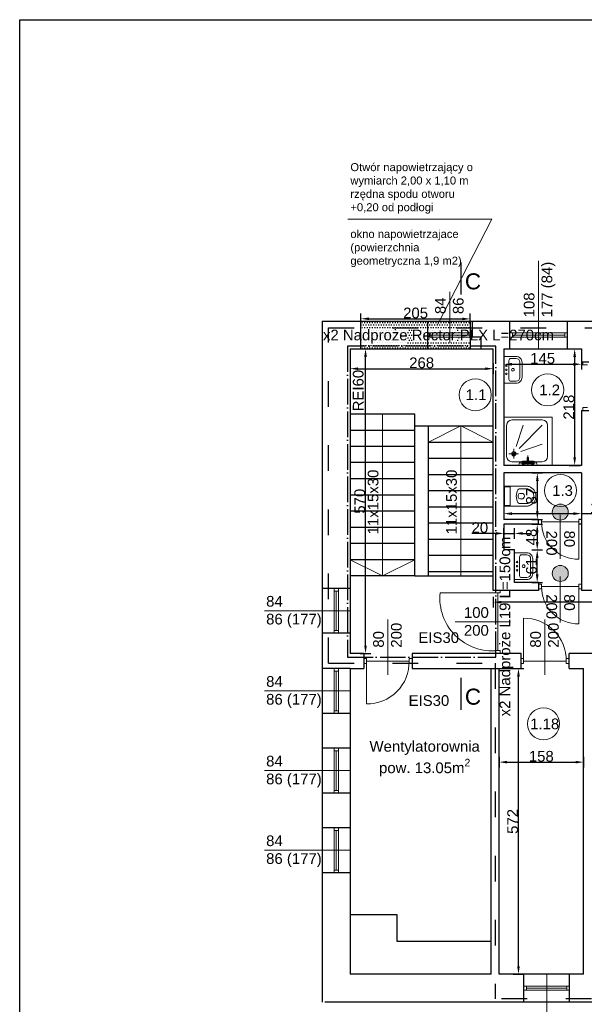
# Model space of a CAD drawing. Header units: millimetres. Extents: x 2341 to 31069, y -7915 to 10644.
# Tile 4 of 105: x 2341 to 3398, y -2842 to -1000. Entities that reach past the tile are written whole.
import ezdxf

# ---------------------------------------------------------------- set-up
doc = ezdxf.new("R2010")
doc.units = ezdxf.units.MM
doc.linetypes.add('ACAD_ISO03W100', pattern=[30, 12, -18])
doc.linetypes.add('ACAD_ISO04W100', pattern=[30.5, 24, -3, 0.5, -3])
for name, color, linetype, lineweight in [('B_Wyposażenie', 10, 'Continuous', 9), ('oddymianie', 5, 'Continuous', 20), ('opisy', 5, 'Continuous', 5), ('stolarka', 3, 'Continuous', 9), ('wymiary', 6, 'Continuous', 5), ('ściany nośne', 1, 'Continuous', 25)]:
    doc.layers.add(name, color=color, linetype=linetype, lineweight=lineweight)
doc.styles.get("Standard").update_dxf_attribs({"font": 'ARIAL.TTF'})
doc.dimstyles.new('ISO-25', dxfattribs={"dimtxt": 20, "dimasz": 15, "dimexe": 10, "dimexo": 10, "dimtad": 1, "dimdec": 0, "dimtxsty": 'Standard', "dimcen": 2.5, "dimadec": 0, "dimazin": 0, "dimtfac": 1, "dimtdec": 0, "dimtmove": 0, "dimatfit": 3, "dimfxl": 0, "dimarcsym": 0})

# ---------------------------------------------------------------- blocks, each defined once
blk = doc.blocks.new('*D235')
at = {"layer": 'Defpoints', "color": 0}
for p in [(3274.4, -2067.7), (3437.9, -2067.7), (3274.4, -2185.7)]:
    blk.add_point(p, dxfattribs=at)
at = {"layer": 'wymiary', "color": 0, "lineweight": -2}
for p, q in [((3427.9, -2067.7), (3447.9, -2067.7)), ((3437.9, -2170.7), (3437.9, -2082.7)), ((3427.9, -2185.7), (3447.9, -2185.7))]:
    blk.add_line(p, q, dxfattribs=at)
at = {"layer": 'wymiary', "color": 0}
for points in [[(3440.4, -2082.7), (3435.4, -2082.7), (3437.9, -2067.7)], [(3435.4, -2170.7), (3440.4, -2170.7), (3437.9, -2185.7)]]:
    blk.add_solid(points, dxfattribs=at)
at = {"layer": 'wymiary', "color": 0, "insert": (3427.1, -2126.7), "char_height": 20, "attachment_point": 5, "rotation": 90}
blk.add_mtext('118', dxfattribs=at)
blk = doc.blocks.new('*D937')
at = {"layer": 'Defpoints', "color": 0}
for p in [(2959.6, -1615.7), (2988.5, -1615.7), (2959.6, -2185.7)]:
    blk.add_point(p, dxfattribs=at)
at = {"layer": 'wymiary', "color": 0, "lineweight": -2}
for p, q in [((2978.5, -1615.7), (2998.5, -1615.7)), ((2988.5, -2170.7), (2988.5, -1630.7)), ((2978.5, -2185.7), (2998.5, -2185.7))]:
    blk.add_line(p, q, dxfattribs=at)
at = {"layer": 'wymiary', "color": 0}
for points in [[(2991, -1630.7), (2986, -1630.7), (2988.5, -1615.7)], [(2986, -2170.7), (2991, -2170.7), (2988.5, -2185.7)]]:
    blk.add_solid(points, dxfattribs=at)
at = {"layer": 'wymiary', "color": 0, "insert": (2977.7, -1900.7), "char_height": 20, "attachment_point": 5, "rotation": 90}
blk.add_mtext('570', dxfattribs=at)
blk = doc.blocks.new('*D938')
at = {"layer": 'Defpoints', "color": 0}
for p in [(2959.6, -1615.7), (3227.6, -1615.7), (3227.6, -1652.7)]:
    blk.add_point(p, dxfattribs=at)
at = {"layer": 'wymiary', "color": 0, "lineweight": -2}
for p, q in [((2959.6, -1642.7), (2959.6, -1662.7)), ((2974.6, -1652.7), (3212.6, -1652.7)), ((3227.6, -1642.7), (3227.6, -1662.7))]:
    blk.add_line(p, q, dxfattribs=at)
at = {"layer": 'wymiary', "color": 0}
for points in [[(2974.6, -1650.2), (2974.6, -1655.2), (2959.6, -1652.7)], [(3212.6, -1655.2), (3212.6, -1650.2), (3227.6, -1652.7)]]:
    blk.add_solid(points, dxfattribs=at)
at = {"layer": 'wymiary', "color": 0, "insert": (3093.6, -1641.8), "char_height": 20, "attachment_point": 5}
blk.add_mtext('268', dxfattribs=at)
blk = doc.blocks.new('*D939')
at = {"layer": 'Defpoints', "color": 0}
for p in [(3247.6, -1615.7), (3392.6, -1615.7), (3392.6, -1644.4)]:
    blk.add_point(p, dxfattribs=at)
at = {"layer": 'wymiary', "color": 0, "lineweight": -2}
for p, q in [((3247.6, -1634.4), (3247.6, -1654.4)), ((3392.6, -1634.4), (3392.6, -1654.4)), ((3262.6, -1644.4), (3377.6, -1644.4))]:
    blk.add_line(p, q, dxfattribs=at)
at = {"layer": 'wymiary', "color": 0}
for points in [[(3262.6, -1641.9), (3262.6, -1646.9), (3247.6, -1644.4)], [(3377.6, -1646.9), (3377.6, -1641.9), (3392.6, -1644.4)]]:
    blk.add_solid(points, dxfattribs=at)
at = {"layer": 'wymiary', "color": 0, "insert": (3320.1, -1633.5), "char_height": 20, "attachment_point": 5}
blk.add_mtext('145', dxfattribs=at)
blk = doc.blocks.new('*D940')
at = {"layer": 'Defpoints', "color": 0}
for p in [(3247.6, -1615.7), (3247.6, -1833.7), (3380, -1833.7)]:
    blk.add_point(p, dxfattribs=at)
at = {"layer": 'wymiary', "color": 0, "lineweight": -2}
for p, q in [((3370, -1615.7), (3390, -1615.7)), ((3380, -1630.7), (3380, -1818.7)), ((3370, -1833.7), (3390, -1833.7))]:
    blk.add_line(p, q, dxfattribs=at)
at = {"layer": 'wymiary', "color": 0}
for points in [[(3382.5, -1630.7), (3377.5, -1630.7), (3380, -1615.7)], [(3377.5, -1818.7), (3382.5, -1818.7), (3380, -1833.7)]]:
    blk.add_solid(points, dxfattribs=at)
at = {"layer": 'wymiary', "color": 0, "insert": (3369.2, -1724.7), "char_height": 20, "attachment_point": 5, "rotation": 90}
blk.add_mtext('218', dxfattribs=at)
blk = doc.blocks.new('*D950')
at = {"layer": 'Defpoints', "color": 0}
for p in [(3227.6, -2067.7), (4749.6, -2067.7), (3227.6, -2089.6)]:
    blk.add_point(p, dxfattribs=at)
at = {"layer": 'wymiary', "color": 0, "lineweight": -2}
for p, q in [((3227.6, -2079.6), (3227.6, -2099.6)), ((4749.6, -2079.6), (4749.6, -2099.6)), ((4734.6, -2089.6), (3242.6, -2089.6))]:
    blk.add_line(p, q, dxfattribs=at)
at = {"layer": 'wymiary', "color": 0}
for points in [[(3242.6, -2087.1), (3242.6, -2092.1), (3227.6, -2089.6)], [(4734.6, -2092.1), (4734.6, -2087.1), (4749.6, -2089.6)]]:
    blk.add_solid(points, dxfattribs=at)
at = {"layer": 'wymiary', "color": 0, "insert": (3988.6, -2078.7), "char_height": 20, "attachment_point": 5}
blk.add_mtext('1522', dxfattribs=at)
blk = doc.blocks.new('*D951')
at = {"layer": 'Defpoints', "color": 0}
for p in [(3238.6, -2213.7), (3274.8, -2213.7), (3238.6, -2785.7)]:
    blk.add_point(p, dxfattribs=at)
at = {"layer": 'wymiary', "color": 0, "lineweight": -2}
for p, q in [((3264.8, -2213.7), (3284.8, -2213.7)), ((3274.8, -2770.7), (3274.8, -2228.7)), ((3264.8, -2785.7), (3284.8, -2785.7))]:
    blk.add_line(p, q, dxfattribs=at)
at = {"layer": 'wymiary', "color": 0}
for points in [[(3277.3, -2228.7), (3272.3, -2228.7), (3274.8, -2213.7)], [(3272.3, -2770.7), (3277.3, -2770.7), (3274.8, -2785.7)]]:
    blk.add_solid(points, dxfattribs=at)
at = {"layer": 'wymiary', "color": 0, "insert": (3264, -2499.7), "char_height": 20, "attachment_point": 5, "rotation": 90}
blk.add_mtext('572', dxfattribs=at)
blk = doc.blocks.new('*D952')
at = {"layer": 'Defpoints', "color": 0}
for p in [(3238.6, -2213.7), (3396.6, -2213.7), (3396.6, -2388.8)]:
    blk.add_point(p, dxfattribs=at)
at = {"layer": 'wymiary', "color": 0, "lineweight": -2}
for p, q in [((3238.6, -2378.8), (3238.6, -2398.8)), ((3253.6, -2388.8), (3381.6, -2388.8)), ((3396.6, -2378.8), (3396.6, -2398.8))]:
    blk.add_line(p, q, dxfattribs=at)
at = {"layer": 'wymiary', "color": 0}
for points in [[(3253.6, -2386.3), (3253.6, -2391.3), (3238.6, -2388.8)], [(3381.6, -2391.3), (3381.6, -2386.3), (3396.6, -2388.8)]]:
    blk.add_solid(points, dxfattribs=at)
at = {"layer": 'wymiary', "color": 0, "insert": (3317.6, -2378), "char_height": 20, "attachment_point": 5}
blk.add_mtext('158', dxfattribs=at)
blk = doc.blocks.new('*D982')
at = {"layer": 'Defpoints', "color": 0}
for p in [(3267.6, -1991.7), (3309.9, -1991.7), (3267.6, -2052.7)]:
    blk.add_point(p, dxfattribs=at)
at = {"layer": 'wymiary', "color": 0, "lineweight": -2}
for p, q in [((3299.9, -1991.7), (3319.9, -1991.7)), ((3309.9, -2037.7), (3309.9, -2006.7)), ((3299.9, -2052.7), (3319.9, -2052.7))]:
    blk.add_line(p, q, dxfattribs=at)
at = {"layer": 'wymiary', "color": 0}
for points in [[(3312.4, -2006.7), (3307.4, -2006.7), (3309.9, -1991.7)], [(3307.4, -2037.7), (3312.4, -2037.7), (3309.9, -2052.7)]]:
    blk.add_solid(points, dxfattribs=at)
at = {"layer": 'wymiary', "color": 0, "insert": (3299.1, -2022.2), "char_height": 20, "attachment_point": 5, "rotation": 90}
blk.add_mtext('61', dxfattribs=at)
blk = doc.blocks.new('*D983')
at = {"layer": 'Defpoints', "color": 0}
for p in [(3247.6, -1943.7), (3267.6, -1991.7), (3309.9, -1991.7)]:
    blk.add_point(p, dxfattribs=at)
at = {"layer": 'wymiary', "color": 0, "lineweight": -2}
for p, q in [((3299.9, -1943.7), (3319.9, -1943.7)), ((3309.9, -1958.7), (3309.9, -1976.7)), ((3299.9, -1991.7), (3319.9, -1991.7))]:
    blk.add_line(p, q, dxfattribs=at)
at = {"layer": 'wymiary', "color": 0}
for points in [[(3312.4, -1958.7), (3307.4, -1958.7), (3309.9, -1943.7)], [(3307.4, -1976.7), (3312.4, -1976.7), (3309.9, -1991.7)]]:
    blk.add_solid(points, dxfattribs=at)
at = {"layer": 'wymiary', "color": 0, "insert": (3299.1, -1967.7), "char_height": 20, "attachment_point": 5, "rotation": 90}
blk.add_mtext('48', dxfattribs=at)
blk = doc.blocks.new('*D984')
at = {"layer": 'Defpoints', "color": 0}
for p in [(3247.6, -1847.7), (3247.6, -1934.7), (3310.1, -1934.7)]:
    blk.add_point(p, dxfattribs=at)
at = {"layer": 'wymiary', "color": 0, "lineweight": -2}
for p, q in [((3300.1, -1847.7), (3320.1, -1847.7)), ((3310.1, -1862.7), (3310.1, -1919.7)), ((3300.1, -1934.7), (3320.1, -1934.7))]:
    blk.add_line(p, q, dxfattribs=at)
at = {"layer": 'wymiary', "color": 0}
for points in [[(3312.6, -1862.7), (3307.6, -1862.7), (3310.1, -1847.7)], [(3307.6, -1919.7), (3312.6, -1919.7), (3310.1, -1934.7)]]:
    blk.add_solid(points, dxfattribs=at)
at = {"layer": 'wymiary', "color": 0, "insert": (3299.3, -1891.2), "char_height": 20, "attachment_point": 5, "rotation": 90}
blk.add_mtext('87', dxfattribs=at)
blk = doc.blocks.new('*D985')
at = {"layer": 'Defpoints', "color": 0}
for p in [(3267.6, -1960.9), (3247.6, -1991.7), (3267.6, -1991.7)]:
    blk.add_point(p, dxfattribs=at)
at = {"layer": 'wymiary', "color": 0, "lineweight": -2}
for p, q in [((3247.6, -1970.9), (3247.6, -1950.9)), ((3267.6, -1970.9), (3267.6, -1950.9)), ((3232.6, -1960.9), (3187.4, -1960.9)), ((3247.6, -1960.9), (3267.6, -1960.9)), ((3282.6, -1960.9), (3297.6, -1960.9))]:
    blk.add_line(p, q, dxfattribs=at)
at = {"layer": 'wymiary', "color": 0}
for points in [[(3232.6, -1963.4), (3232.6, -1958.4), (3247.6, -1960.9)], [(3282.6, -1958.4), (3282.6, -1963.4), (3267.6, -1960.9)]]:
    blk.add_solid(points, dxfattribs=at)
at = {"layer": 'wymiary', "color": 0, "insert": (3202.5, -1950.1), "char_height": 20, "attachment_point": 5}
blk.add_mtext('20', dxfattribs=at)
blk = doc.blocks.new('*D986')
at = {"layer": 'Defpoints', "color": 0}
for p in [(3247.6, -1847.7), (3392.6, -1847.7), (3392.6, -1923.9)]:
    blk.add_point(p, dxfattribs=at)
at = {"layer": 'wymiary', "color": 0, "lineweight": -2}
for p, q in [((3247.6, -1913.9), (3247.6, -1933.9)), ((3392.6, -1913.9), (3392.6, -1933.9)), ((3262.6, -1923.9), (3377.6, -1923.9)), ((3392.6, -1923.9), (3453.4, -1923.9))]:
    blk.add_line(p, q, dxfattribs=at)
at = {"layer": 'wymiary', "color": 0}
for points in [[(3262.6, -1921.4), (3262.6, -1926.4), (3247.6, -1923.9)], [(3377.6, -1926.4), (3377.6, -1921.4), (3392.6, -1923.9)]]:
    blk.add_solid(points, dxfattribs=at)
at = {"layer": 'wymiary', "color": 0, "insert": (3431.6, -1913), "char_height": 20, "attachment_point": 5}
blk.add_mtext('145', dxfattribs=at)
blk = doc.blocks.new('*D1936')
at = {"layer": 'Defpoints', "color": 0}
for p in [(3184.5, -1559.6), (2979.8, -1579), (3184.5, -1579.3)]:
    blk.add_point(p, dxfattribs=at)
at = {"layer": 'wymiary', "color": 0, "lineweight": -2}
for p, q in [((2979.9, -1569), (2979.9, -1549.3)), ((2994.9, -1559.3), (3169.5, -1559.6)), ((3184.5, -1569.3), (3184.5, -1549.6))]:
    blk.add_line(p, q, dxfattribs=at)
at = {"layer": 'wymiary', "color": 0}
for points in [[(2994.9, -1556.8), (2994.9, -1561.8), (2979.9, -1559.3)], [(3169.5, -1562.1), (3169.5, -1557.1), (3184.5, -1559.6)]]:
    blk.add_solid(points, dxfattribs=at)
at = {"layer": 'wymiary', "color": 0, "insert": (3082.2, -1548.6), "char_height": 20, "attachment_point": 5, "rotation": 359.9173}
blk.add_mtext('205', dxfattribs=at)

msp = doc.modelspace()

# ---------------------------------------------------------------- hatches: boundary and pattern name
at = {"layer": 'stolarka', "transparency": 33554687}
h = msp.add_hatch(color=5, dxfattribs=at)
h.dxf.hatch_style = 1
h.paths.add_polyline_path([(3368.1, -1921.1, 1), (3338.1, -1921.1, 1)])
h = msp.add_hatch(color=5, dxfattribs=at)
h.dxf.hatch_style = 1
h.paths.add_polyline_path([(3368.1, -2035.8, 1), (3338.1, -2035.8, 1)])
at = {"layer": 'ściany nośne', "transparency": 33554687}
h = msp.add_hatch(dxfattribs=at)
h.set_pattern_fill('DOTS', color=256, scale=3)
h.set_pattern_definition([(0, (-261.0813, 1310.3645), (2.38125, 4.7625), [0, -4.7625])])
h.paths.add_polyline_path([(3184.5, -1616), (3184.5, -1563.7), (2979.8, -1563.7), (2979.8, -1615.7), (3084.3, -1616)], is_closed=False)

# ---------------------------------------------------------------- linework, layer by layer
at = {"layer": 'B_Wyposażenie', "color": 5}
for p, q in [((3247.6, -1679.9), (3247.6, -1629.9)), ((3270.3, -1629.9), (3247.6, -1629.9)), ((3256.9, -1637.3), (3256.9, -1672.5)), ((3260.6, -1633.5), (3270.4, -1633.5)), ((3277.6, -1657.4), (3277.6, -1640.7)), ((3277.6, -1648.3), (3277.6, -1646.8)), ((3277.6, -1657.4), (3277.6, -1669)), ((3281.6, -1657.4), (3281.6, -1641.1)), ((3281.6, -1648.3), (3281.6, -1646)), ((3281.6, -1657.4), (3281.6, -1668.6)), ((3260.6, -1676.2), (3270.4, -1676.2)), ((3277.6, -1666.5), (3277.6, -1667.9)), ((3281.6, -1666.5), (3281.6, -1668.7)), ((3270.3, -1679.9), (3247.6, -1679.9)), ((3247.6, -1743.5), (3337.6, -1743.5)), ((3262.6, -1748.5), (3319.4, -1748.5)), ((3337.6, -1743.5), (3337.6, -1833.7)), ((3252.6, -1816.8), (3252.6, -1758.7)), ((3283.7, -1758.5), (3270.4, -1798.5)), ((3319.4, -1758.5), (3275.9, -1801.9)), ((3329.4, -1758.7), (3329.4, -1816.8)), ((3266, -1802.8), (3266, -1821)), ((3319.4, -1794.2), (3279.4, -1807.4)), ((3275.1, -1811.9), (3256.8, -1811.9)), ((3291.3, -1828.2), (3291.3, -1818.8)), ((3293.8, -1818.8), (3291.3, -1818.8)), ((3292.6, -1833.7), (3292.6, -1815)), ((3293.8, -1828.1), (3293.8, -1818.8)), ((3319.4, -1826.8), (3262.6, -1826.8)), ((3306.2, -1829.4), (3278.6, -1829.4)), ((3291.3, -1826), (3284, -1826)), ((3298.7, -1828.1), (3286.5, -1828.1)), ((3298.7, -1830.6), (3286.5, -1830.6)), ((3301.2, -1826), (3293.8, -1826)), ((3291.5, -1872.7), (3247.6, -1872.7)), ((3258.3, -1873.7), (3247.6, -1873.7)), ((3248.6, -1874.7), (3247.6, -1874.7)), ((3248.6, -1874.7), (3248.6, -1907.7)), ((3259.3, -1874.7), (3259.3, -1907.7)), ((3292.2, -1877.4), (3276.3, -1877.5)), ((3274.5, -1889.2), (3274.4, -1893.2)), ((3281.9, -1896.2), (3277.4, -1896.2)), ((3281.9, -1886.2), (3277.5, -1886.2)), ((3248.6, -1907.7), (3247.6, -1907.7)), ((3258.3, -1908.7), (3247.6, -1908.7)), ((3247.6, -1909.7), (3291.5, -1909.7)), ((3276.3, -1905), (3292.2, -1905.1)), ((3290.3, -1997.3), (3267.6, -1997.3)), ((3276.9, -2004.7), (3276.9, -2039.8)), ((3280.6, -2000.9), (3290.4, -2000.9)), ((3297.6, -2024.7), (3297.6, -2008.1)), ((3297.6, -2015.6), (3297.6, -2014.2)), ((3297.6, -2024.7), (3297.6, -2036.4)), ((3301.6, -2024.7), (3301.6, -2008.5)), ((3301.6, -2015.6), (3301.6, -2013.4)), ((3301.6, -2024.7), (3301.6, -2036)), ((3280.6, -2043.6), (3290.4, -2043.6)), ((3297.6, -2033.8), (3297.6, -2035.3)), ((3301.6, -2033.8), (3301.6, -2036.1)), ((3290.3, -2047.2), (3267.6, -2047.2))]:
    msp.add_line(p, q, dxfattribs=at)
for centre, radius in [((3252.1, -1647.2), 1.46), ((3252.1, -1662.4), 1.46), ((3266, -1811.9), 4.11), ((3266, -1811.9), 2.57), ((3284, -1829.4), 2.76), ((3284, -1829.4), 1.99), ((3301.2, -1829.4), 2.76), ((3301.2, -1829.4), 1.99), ((3272.1, -2014.5), 1.46), ((3272.1, -2029.8), 1.46)]:
    msp.add_circle(centre, radius, dxfattribs=at)
for centre, radius, start, end in [((3260.6, -1637.3), 3.75, 90.0113, 179.9887), ((3270.3, -1641.1), 11.2, 359.9972, 90.0028), ((3270.4, -1640.7), 7.2, 0.0036, 89.9964), ((3252.1, -1654.8), 1.46, 0, 180), ((3252.1, -1654.8), 1.46, 180, 0), ((3264.5, -1654.8), 2.56, 359.9963, 180.0037), ((3264.5, -1654.8), 2.56, 179.9963, 0.0037), ((3260.6, -1672.5), 3.75, 180.0113, 269.9887), ((3270.3, -1668.6), 11.2, 269.9972, 0.0028), ((3270.4, -1669), 7.2, 270.0036, 359.9964), ((3262.8, -1758.7), 10.2, 91.3708, 180.2292), ((3319.1, -1758.7), 10.2, 359.7708, 88.6292), ((3262.6, -1816.8), 10, 180, 270), ((3319.4, -1816.8), 10, 270, 0), ((3282.8, -1833.4), 7.5, 80.4581, 182.3604), ((3302.5, -1833.4), 7.5, 357.6396, 99.5419), ((3258.3, -1874.7), 1, 0, 90), ((3276.3, -1880.5), 3, 90.3902, 153.9396), ((3291.5, -1882.7), 10, 70.7305, 90), ((3289.5, -1891.2), 14.1, 280.9111, 79.0889), ((3288.6, -1891.2), 19, 289.2695, 70.7305), ((3298.3, -1891.2), 27.5, 153.9396, 206.0604), ((3277.4, -1893.2), 3, 180, 270), ((3277.5, -1889.2), 3, 90, 180), ((3281.9, -1889.2), 3, 44.3192, 90), ((3281.9, -1893.2), 3, 270, 318.9523), ((3280.3, -1891.2), 5.53, 314.4777, 48.1602), ((3258.3, -1907.7), 1, 270, 0), ((3276.3, -1902), 3, 206.0604, 269.6098), ((3291.5, -1899.7), 10, 270, 289.2695), ((3280.6, -2004.7), 3.75, 90.0113, 179.9887), ((3290.3, -2008.5), 11.2, 359.9972, 90.0028), ((3290.4, -2008.1), 7.2, 0.0036, 89.9964), ((3272.1, -2022.2), 1.46, 0, 180), ((3272.1, -2022.2), 1.46, 180, 0), ((3284.5, -2022.2), 2.56, 359.9963, 180.0037), ((3284.5, -2022.2), 2.56, 179.9963, 0.0037), ((3280.6, -2039.8), 3.75, 180.0113, 269.9887), ((3290.3, -2036), 11.2, 269.9972, 0.0028), ((3290.4, -2036.4), 7.2, 270.0036, 359.9964)]:
    msp.add_arc(centre, radius, start, end, dxfattribs=at)
at = {"layer": 'oddymianie'}
for points in [[(3123.6, -1569.3), (3225.2, -1373.1), (2955.6, -1373.1)], [(2979.8, -1615.7), (2979.8, -1579)]]:
    msp.add_lwpolyline(points, dxfattribs=at)
at = {"layer": 'opisy', "color": 0}
for p, q in [((3312.6, -1615.7), (3312.6, -1451.1)), ((3020.1, -1737.7), (3020.1, -2040.4)), ((3167.1, -1759.7), (3106.6, -1790)), ((3167.1, -1759.7), (3227.6, -1790)), ((3167.1, -1759.7), (3167.1, -2040.4)), ((3020.1, -2040.4), (2959.6, -2010.2)), ((3020.1, -2040.4), (3080.6, -2010.2)), ((2799.2, -2255.7), (2959.6, -2255.7)), ((2799.2, -2404.7), (2959.6, -2404.7)), ((2799.2, -2553.7), (2959.6, -2553.7)), ((3327.6, -2885.7), (3327.6, -2785.7))]:
    msp.add_line(p, q, dxfattribs=at)
at = {"layer": 'opisy', "color": 5}
for p, q in [((3146.6, -1603.7), (3146.6, -1508.7)), ((3353.1, -1926.3), (3353.1, -2008.4)), ((3353.1, -2041.8), (3353.1, -2127.4)), ((2799.2, -2105.7), (2959.6, -2105.7)), ((3030.1, -2225.7), (3030.1, -2122)), ((3324.1, -2225.7), (3324.1, -2122))]:
    msp.add_line(p, q, dxfattribs=at)
at = {"layer": 'opisy', "color": 3}
for p, q in [((3236.1, -2072.2), (3128.1, -2072.2)), ((3231.6, -2072.2), (3231.6, -2067.7)), ((3240.6, -2072.2), (3231.6, -2072.2)), ((3236.1, -2180.2), (3236.1, -2072.2)), ((3240.6, -2072.2), (3240.6, -2067.7)), ((3260, -2126.2), (3156.3, -2126.2)), ((3231.6, -2180.2), (3231.6, -2185.7)), ((3240.6, -2180.2), (3231.6, -2180.2)), ((3240.6, -2180.2), (3240.6, -2185.7))]:
    msp.add_line(p, q, dxfattribs=at)
msp.add_lwpolyline([(3128.1, -2072.2, 0.473921), (3236.1, -2180.2)], format="xyb", dxfattribs=at)
at = {"layer": 'opisy', "color": 251}
for centre in [(3193.9, -1701.6), (3329.5, -1692.4), (3353.5, -1880.7), (3321.7, -2317.2)]:
    msp.add_circle(centre, 30, dxfattribs=at)
at = {"layer": 'stolarka', "color": 5}
for p, q in [((3104.6, -1585.7), (3109.6, -1585.7)), ((3109.6, -1593.7), (3104.6, -1593.7)), ((3109.6, -1585.7), (3109.6, -1593.7)), ((3109.6, -1585.7), (3183.6, -1585.7)), ((3109.6, -1589.7), (3183.6, -1589.7)), ((3109.6, -1593.7), (3183.6, -1593.7)), ((3188.6, -1585.7), (3183.6, -1585.7)), ((3183.6, -1585.7), (3183.6, -1593.7)), ((3183.6, -1593.7), (3188.6, -1593.7)), ((3395.1, -1645.2), (3395.1, -1640.7)), ((3404.1, -1645.2), (3395.1, -1645.2)), ((3395.1, -1725.2), (3395.1, -1730.7)), ((3404.1, -1725.2), (3395.1, -1725.2)), ((3318.1, -1934.7), (3312.6, -1934.7)), ((3318.1, -1943.7), (3312.6, -1943.7)), ((3318.1, -1943.7), (3318.1, -1934.7)), ((3318.1, -1939.2), (3388.1, -1939.2)), ((3388.1, -1934.7), (3392.6, -1934.7)), ((3388.1, -1943.7), (3388.1, -1934.7)), ((3388.1, -1939.2), (3388.1, -2009.2)), ((3388.1, -1943.7), (3392.6, -1943.7)), ((3318.1, -2055.7), (3312.6, -2055.7)), ((3318.1, -2064.7), (3318.1, -2055.7)), ((3318.1, -2060.2), (3388.1, -2060.2)), ((3388.1, -2055.7), (3392.6, -2055.7)), ((3388.1, -2064.7), (3388.1, -2055.7)), ((3388.1, -2060.2), (3388.1, -2130.2)), ((2929.6, -2068.7), (2929.6, -2063.7)), ((2937.6, -2068.7), (2929.6, -2068.7)), ((2929.6, -2068.7), (2929.6, -2142.7)), ((2933.6, -2068.7), (2933.6, -2142.7)), ((2937.6, -2063.7), (2937.6, -2068.7)), ((2937.6, -2068.7), (2937.6, -2142.7)), ((3318.1, -2064.7), (3312.6, -2064.7)), ((3388.1, -2064.7), (3392.6, -2064.7)), ((3284.1, -2199.7), (3284.1, -2119.7)), ((2937.6, -2142.7), (2929.6, -2142.7)), ((2929.6, -2142.7), (2929.6, -2147.7)), ((2937.6, -2147.7), (2937.6, -2142.7)), ((2990.1, -2195.2), (2985.6, -2195.2)), ((2990.1, -2204.2), (2985.6, -2204.2)), ((2990.1, -2195.2), (2990.1, -2204.2)), ((3070.1, -2199.7), (2990.1, -2199.7)), ((2990.1, -2199.7), (2990.1, -2279.7)), ((3070.1, -2195.2), (3070.1, -2204.2)), ((3070.1, -2195.2), (3075.6, -2195.2)), ((3070.1, -2204.2), (3075.6, -2204.2)), ((3284.1, -2195.2), (3279.6, -2195.2)), ((3284.1, -2204.2), (3279.6, -2204.2)), ((3284.1, -2195.2), (3284.1, -2204.2)), ((3364.1, -2199.7), (3284.1, -2199.7)), ((3364.1, -2195.2), (3364.1, -2204.2)), ((3364.1, -2195.2), (3369.6, -2195.2)), ((3364.1, -2204.2), (3369.6, -2204.2))]:
    msp.add_line(p, q, dxfattribs=at)
at = {"layer": 'stolarka', "color": 0}
for p, q in [((3258.6, -1585.7), (3263.6, -1585.7)), ((3263.6, -1593.7), (3258.6, -1593.7)), ((3263.6, -1585.7), (3263.6, -1593.7)), ((3263.6, -1585.7), (3361.6, -1585.7)), ((3263.6, -1589.7), (3361.6, -1589.7)), ((3263.6, -1593.7), (3361.6, -1593.7)), ((3366.6, -1585.7), (3361.6, -1585.7)), ((3361.6, -1585.7), (3361.6, -1593.7)), ((3361.6, -1593.7), (3366.6, -1593.7)), ((2929.6, -2218.7), (2929.6, -2213.7)), ((2937.6, -2218.7), (2929.6, -2218.7)), ((2929.6, -2218.7), (2929.6, -2292.7)), ((2933.6, -2218.7), (2933.6, -2292.7)), ((2937.6, -2213.7), (2937.6, -2218.7)), ((2937.6, -2218.7), (2937.6, -2292.7)), ((2937.6, -2292.7), (2929.6, -2292.7)), ((2929.6, -2292.7), (2929.6, -2297.7)), ((2937.6, -2297.7), (2937.6, -2292.7)), ((2929.6, -2367.7), (2929.6, -2362.7)), ((2937.6, -2367.7), (2929.6, -2367.7)), ((2929.6, -2367.7), (2929.6, -2441.7)), ((2933.6, -2367.7), (2933.6, -2441.7)), ((2937.6, -2362.7), (2937.6, -2367.7)), ((2937.6, -2367.7), (2937.6, -2441.7)), ((2937.6, -2441.7), (2929.6, -2441.7)), ((2929.6, -2441.7), (2929.6, -2446.7)), ((2937.6, -2446.7), (2937.6, -2441.7)), ((2929.6, -2516.7), (2929.6, -2511.7)), ((2937.6, -2516.7), (2929.6, -2516.7)), ((2929.6, -2516.7), (2929.6, -2590.7)), ((2933.6, -2516.7), (2933.6, -2590.7)), ((2937.6, -2511.7), (2937.6, -2516.7)), ((2937.6, -2516.7), (2937.6, -2590.7)), ((2937.6, -2590.7), (2929.6, -2590.7)), ((2929.6, -2590.7), (2929.6, -2595.7)), ((2937.6, -2595.7), (2937.6, -2590.7)), ((3284.6, -2807.7), (3289.6, -2807.7)), ((3289.6, -2815.7), (3284.6, -2815.7)), ((3289.6, -2807.7), (3289.6, -2815.7)), ((3365.6, -2807.7), (3289.6, -2807.7)), ((3365.6, -2811.7), (3289.6, -2811.7)), ((3365.6, -2815.7), (3289.6, -2815.7)), ((3370.6, -2807.7), (3365.6, -2807.7)), ((3365.6, -2807.7), (3365.6, -2815.7)), ((3365.6, -2815.7), (3370.6, -2815.7))]:
    msp.add_line(p, q, dxfattribs=at)
at = {"layer": 'stolarka', "color": 5}
for points in [[(3388.1, -2009.2, -0.42548), (3318.1, -1939.2)], [(3388.1, -2130.2, -0.42548), (3318.1, -2060.2)], [(3284.1, -2119.7, -0.425735), (3364.1, -2199.7)], [(2990.1, -2279.7, 0.425735), (3070.1, -2199.7)]]:
    msp.add_lwpolyline(points, format="xyb", dxfattribs=at)
for centre in [(3353.1, -1921.1), (3353.1, -2035.8)]:
    msp.add_circle(centre, 15, dxfattribs=at)
at = {"layer": 'ściany nośne', "color": 0}
for p, q in [((2341, -3869.8), (2341, -999.8)), ((2341, -999.8), (7941, -999.8)), ((2907.6, -1563.7), (3804.6, -1563.7)), ((2907.6, -1563.7), (2907.6, -2837.7)), ((3258.6, -1615.7), (3258.6, -1563.7)), ((3366.6, -1615.7), (3366.6, -1563.7)), ((2959.6, -1615.7), (3227.6, -1615.7)), ((2959.6, -1615.7), (2959.6, -2185.7)), ((3227.6, -2067.7), (3227.6, -1615.7)), ((3227.6, -2067.7), (3227.6, -1615.7)), ((3247.6, -1615.7), (3392.6, -1615.7)), ((3247.6, -1615.7), (3247.6, -1833.7)), ((3249.6, -1615.7), (3392.6, -1615.7)), ((3392.6, -1615.7), (3392.6, -1640.7)), ((3406.6, -1640.7), (3392.6, -1640.7)), ((3392.6, -1730.7), (3392.6, -1833.7)), ((3392.6, -1730.7), (3406.6, -1730.7)), ((3080.6, -1737.7), (2959.6, -1737.7)), ((3080.6, -1759.7), (3080.6, -1737.7)), ((2959.6, -1768), (3080.6, -1768)), ((3080.6, -1759.7), (3227.6, -1759.7)), ((3080.6, -2040.4), (3080.6, -1759.7)), ((3106.6, -2040.4), (3106.6, -1759.7)), ((3080.6, -1798.3), (2959.6, -1798.3)), ((3106.6, -1790), (3227.6, -1790)), ((3106.6, -1820.3), (3227.6, -1820.3)), ((3080.6, -1828.5), (2959.6, -1828.5)), ((3392.6, -1833.7), (3247.6, -1833.7)), ((3080.6, -1858.8), (2959.6, -1858.8)), ((3106.6, -1850.5), (3227.6, -1850.5)), ((3392.6, -1847.7), (3247.6, -1847.7)), ((3247.6, -1847.7), (3247.6, -1934.7)), ((3392.6, -1847.7), (3392.6, -1934.7)), ((3080.6, -1889.1), (2959.6, -1889.1)), ((3106.6, -1880.8), (3227.6, -1880.8)), ((3106.6, -1911.1), (3227.6, -1911.1)), ((3080.6, -1919.4), (2959.6, -1919.4)), ((3080.6, -1949.6), (2959.6, -1949.6)), ((3106.6, -1941.4), (3227.6, -1941.4)), ((3312.6, -1934.7), (3247.6, -1934.7)), ((3312.6, -1943.7), (3247.6, -1943.7)), ((3247.6, -1943.7), (3247.6, -1991.7)), ((3312.6, -1943.7), (3312.6, -1934.7)), ((3392.6, -1934.7), (3392.6, -1943.7)), ((3392.6, -1943.7), (3392.6, -2052.7)), ((3080.6, -1979.9), (2959.6, -1979.9)), ((3106.6, -1971.6), (3227.6, -1971.6)), ((3106.6, -2001.9), (3227.6, -2001.9)), ((3267.6, -1991.7), (3247.6, -1991.7)), ((3267.6, -2052.7), (3267.6, -1991.7)), ((3080.6, -2010.2), (2959.6, -2010.2)), ((3080.6, -2040.4), (2959.6, -2040.4)), ((3080.6, -2040.4), (3227.6, -2040.4)), ((3106.6, -2032.2), (3227.6, -2032.2)), ((3312.6, -2052.7), (3267.6, -2052.7)), ((3312.6, -2052.7), (3312.6, -2067.7)), ((3392.6, -2052.7), (3392.6, -2067.7)), ((2959.6, -2063.7), (2907.6, -2063.7)), ((3312.6, -2067.7), (3227.6, -2067.7)), ((3478.6, -2067.7), (3392.6, -2067.7)), ((2959.6, -2147.7), (2907.6, -2147.7)), ((2985.6, -2185.7), (2959.6, -2185.7)), ((2985.6, -2185.7), (2985.6, -2213.7)), ((3279.6, -2185.7), (3075.6, -2185.7)), ((3075.6, -2185.7), (3075.6, -2213.7)), ((3279.6, -2213.7), (3279.6, -2185.7)), ((3593.6, -2185.7), (3369.6, -2185.7)), ((3369.6, -2213.7), (3369.6, -2185.7)), ((2959.6, -2213.7), (2907.6, -2213.7)), ((2959.6, -2213.7), (2959.6, -2785.7)), ((2959.6, -2213.7), (2985.6, -2213.7)), ((3075.6, -2213.7), (3279.6, -2213.7)), ((3223.6, -2785.7), (3223.6, -2213.7)), ((3238.6, -2785.7), (3238.6, -2213.7)), ((3369.6, -2213.7), (3396.6, -2213.7)), ((3396.6, -2785.7), (3396.6, -2213.7)), ((2959.6, -2297.7), (2907.6, -2297.7)), ((2959.6, -2362.7), (2907.6, -2362.7)), ((2959.6, -2446.7), (2907.6, -2446.7)), ((2959.6, -2511.7), (2907.6, -2511.7)), ((2959.6, -2595.7), (2907.6, -2595.7)), ((3047.6, -2674.7), (2959.6, -2674.7)), ((3047.6, -2724.7), (3047.6, -2674.7)), ((3223.6, -2724.7), (3047.6, -2724.7)), ((3223.6, -2785.7), (2959.6, -2785.7)), ((3370.6, -2785.7), (3238.6, -2785.7)), ((3284.6, -2837.7), (3284.6, -2785.7)), ((3396.6, -2785.7), (3370.6, -2785.7)), ((3370.6, -2837.7), (3370.6, -2785.7)), ((5501.6, -2837.7), (2912.6, -2837.7))]:
    msp.add_line(p, q, dxfattribs=at)
at = {"layer": 'ściany nośne', "color": 3}
for p, q in [((3167.1, -1454.1), (3167.1, -1514.1)), ((3167.1, -2231), (3167.1, -2291))]:
    msp.add_line(p, q, dxfattribs=at)
at = {"layer": 'ściany nośne', "color": 5}
for p, q in [((3104.6, -1563.7), (3104.6, -1615.7)), ((3188.6, -1593.7), (3188.6, -1563.7)), ((3204.6, -1593.7), (3188.6, -1593.7)), ((3204.6, -1593.7), (3204.6, -1615.7)), ((3392.6, -1934.7), (3388.1, -1934.7)), ((3392.6, -1943.7), (3388.1, -1943.7))]:
    msp.add_line(p, q, dxfattribs=at)
at = {"layer": 'ściany nośne', "linetype": 'ACAD_ISO03W100', "ltscale": 4}
for p, q in [((2918.9, -1576), (4440.6, -1576)), ((2918.9, -2203.9), (2918.9, -1576)), ((2918.9, -2203.9), (3231.2, -2203.9)), ((3231.2, -2203.9), (3231.2, -2831.8)), ((5931.3, -2831.8), (3231.2, -2831.8))]:
    msp.add_line(p, q, dxfattribs=at)
at = {"layer": 'ściany nośne'}
msp.add_lwpolyline([(2979.8, -1616), (2979.8, -1563.7), (3184.5, -1563.7), (3184.5, -1616)], close=True, dxfattribs=at)
at = {"layer": 'ściany nośne', "color": 134, "linetype": 'ACAD_ISO04W100', "ltscale": 2}
msp.add_lwpolyline([(2954.6, -2192.4), (3232.6, -2192.4), (3232.6, -1610.7), (2954.6, -1610.7), (2954.6, -2192.4)], dxfattribs=at)
msp.add_lwpolyline([(2954.6, -2192.4), (3232.6, -2192.4), (3232.6, -1610.7), (2954.6, -1610.7), (2954.6, -2192.4)], dxfattribs=at)
at = {"layer": 'ściany nośne', "color": 0}
for p in [(3106.6, -1790), (3106.6, -1820.3), (3106.6, -1850.5), (3106.6, -1880.8), (3106.6, -1911.1), (3106.6, -1941.4), (3106.6, -1971.6), (3106.6, -2001.9), (3106.6, -2032.2)]:
    msp.add_point(p, dxfattribs=at)

# ---------------------------------------------------------------- texts
at = {"layer": 'oddymianie', "insert": (2960.1, -1268.1), "char_height": 15, "width": 238.116, "attachment_point": 1}
msp.add_mtext('Otwór napowietrzający o wymiarch 2,00 x 1,10 m \\Przędna spodu otworu +0,20 od podłogi\\P\\Pokno napowietrzajace (powierzchnia geometryczna 1,9 m2) ', dxfattribs=at)
at = {"layer": 'opisy', "color": 0, "char_height": 20, "width": 104.913, "attachment_point": 1, "rotation": 90}
for s, insert in [('108\\P177 (84)', (3284.7, -1556.7)), ('11x15x30', (2992.6, -1962.7)), ('11x15x30', (3139.4, -1962.7))]:
    msp.add_mtext(s, dxfattribs=dict(at, insert=insert))
at = {"layer": 'opisy', "color": 3, "attachment_point": 1}
for s, insert, char_height, width in [('C', (3174.5, -1474.3), 30, 518.523), ('x2 Nadproże Rector PLX L=270cm', (2908.8, -1579.7), 20, 504.789), ('100\\P200', (3172.7, -2098.9), 20, 6.698), ('EIS30', (3087.5, -2145.9), 20, 6.698), ('C', (3174.5, -2251.3), 30, 518.523)]:
    msp.add_mtext(s, dxfattribs=dict(at, insert=insert, char_height=char_height, width=width))
at = {"layer": 'opisy', "color": 5, "char_height": 20, "attachment_point": 1}
for s, insert, width, rotation in [('84\\P86 ', (3118.7, -1550.6), 104.913, 90), ('80\\P200', (3380.4, -1955.6), 6.698, 270), ('80\\P200', (3380.4, -2074.6), 6.698, 270), ('80\\P200', (3002.8, -2174.7), 6.698, 90), ('80\\P200', (3296.8, -2174.7), 6.698, 90)]:
    msp.add_mtext(s, dxfattribs=dict(at, insert=insert, width=width, rotation=rotation))
at = {"layer": 'opisy', "color": 251, "char_height": 20, "width": 104.913, "attachment_point": 1}
for s, insert in [('1.1', (3176, -1691.5)), ('1.2', (3313.8, -1682.4)), ('1.3', (3337.9, -1870.7)), ('1.18', (3296.7, -2307.2))]:
    msp.add_mtext(s, dxfattribs=dict(at, insert=insert))
at = {"layer": 'opisy', "color": 3, "insert": (3239.4, -2303.1), "char_height": 20, "width": 504.789, "attachment_point": 1, "rotation": 90}
msp.add_mtext('x2 Nadproże L19 L=150cm', dxfattribs=at)
at = {"layer": 'opisy', "color": 5, "char_height": 20, "attachment_point": 1}
for s, insert, width in [('84\\P86 (177)', (2802.4, -2077.9), 104.913), ('EIS30', (3069.1, -2263.6), 6.698)]:
    msp.add_mtext(s, dxfattribs=dict(at, insert=insert, width=width))
at = {"layer": 'opisy', "color": 0, "char_height": 20, "width": 104.913, "attachment_point": 1}
for insert in [(2802.4, -2227.9), (2802.4, -2376.9), (2802.4, -2525.9)]:
    msp.add_mtext('84\\P86 (177)', dxfattribs=dict(at, insert=insert))
at = {"layer": 'opisy', "color": 252, "insert": (2987.3, -2349.3), "char_height": 20, "width": 223.779, "attachment_point": 1}
msp.add_mtext('\\A1;\\pxqc;Wentylatorownia\\Ppow. 13.05m{\\H0.7x;\\S2^ ;}', dxfattribs=at)
at = {"layer": 'ściany nośne', "color": 134, "linetype": 'ACAD_ISO04W100', "ltscale": 2, "insert": (2964.7, -1732.5), "char_height": 20, "width": 104.913, "attachment_point": 1, "rotation": 90}
msp.add_mtext('REI60', dxfattribs=at)

# ---------------------------------------------------------------- dimensions: what is measured, and where the dimension line sits
at = {"layer": 'wymiary', "color": 0}
dim = msp.add_aligned_dim(p1=(2979.8, -1579), p2=(3184.5, -1579.3), distance=19.7, dimstyle='ISO-25', override={"dimtxsty": 'Standard'}, dxfattribs=at)
dim.commit()
dim.dimension.update_dxf_attribs({"geometry": '*D1936', "text_midpoint": (3082.2, -1548.6)})
for base, p1, p2, picture, middle in [((2988.5, -1615.7), (2959.6, -2185.7), (2959.6, -1615.7), '*D937', (2977.7, -1900.7)), ((3380, -1833.7), (3247.6, -1615.7), (3247.6, -1833.7), '*D940', (3369.2, -1724.7)), ((3310.1, -1934.7), (3247.6, -1847.7), (3247.6, -1934.7), '*D984', (3299.3, -1891.2)), ((3309.9, -1991.7), (3247.6, -1943.7), (3267.6, -1991.7), '*D983', (3299.1, -1967.7)), ((3309.9, -1991.7), (3267.6, -2052.7), (3267.6, -1991.7), '*D982', (3299.1, -2022.2)), ((3274.8, -2213.7), (3238.6, -2785.7), (3238.6, -2213.7), '*D951', (3264, -2499.7))]:
    dim = msp.add_linear_dim(base=base, p1=p1, p2=p2, angle=90, dimstyle='ISO-25', dxfattribs=at)
    dim.commit()
    dim.dimension.update_dxf_attribs({"geometry": picture, "text_midpoint": middle})
for base, p1, p2, picture, middle in [((3227.6, -1652.7), (2959.6, -1615.7), (3227.6, -1615.7), '*D938', (3093.6, -1641.8)), ((3392.6, -1644.4), (3247.6, -1615.7), (3392.6, -1615.7), '*D939', (3320.1, -1633.5)), ((3227.6, -2089.6), (4749.6, -2067.7), (3227.6, -2067.7), '*D950', (3988.6, -2078.7)), ((3396.6, -2388.8), (3238.6, -2213.7), (3396.6, -2213.7), '*D952', (3317.6, -2378))]:
    dim = msp.add_linear_dim(base=base, p1=p1, p2=p2, dimstyle='ISO-25', dxfattribs=at)
    dim.commit()
    dim.dimension.update_dxf_attribs({"geometry": picture, "text_midpoint": middle})
dim = msp.add_linear_dim(base=(3392.6, -1923.9), p1=(3247.6, -1847.7), p2=(3392.6, -1847.7), dimstyle='ISO-25', override={"dimtmove": 1}, dxfattribs=at)
dim.commit()
dim.dimension.update_dxf_attribs({"geometry": '*D986', "text_midpoint": (3431.6, -1924.8), "dimtype": 160})
dim = msp.add_linear_dim(base=(3267.6, -1960.9), p1=(3247.6, -1991.7), p2=(3267.6, -1991.7), dimstyle='ISO-25', dxfattribs=at)
dim.commit()
dim.dimension.update_dxf_attribs({"geometry": '*D985', "text_midpoint": (3202.5, -1960.9), "dimtype": 160})
dim = msp.add_linear_dim(base=(3437.9, -2067.7), p1=(3274.4, -2185.7), p2=(3274.4, -2067.7), angle=90, dimstyle='ISO-25', override={"dimtxsty": 'Standard'}, dxfattribs=at)
dim.commit()
dim.dimension.update_dxf_attribs({"geometry": '*D235', "text_midpoint": (3427.1, -2126.7)})

doc.saveas('drawing.dxf')
